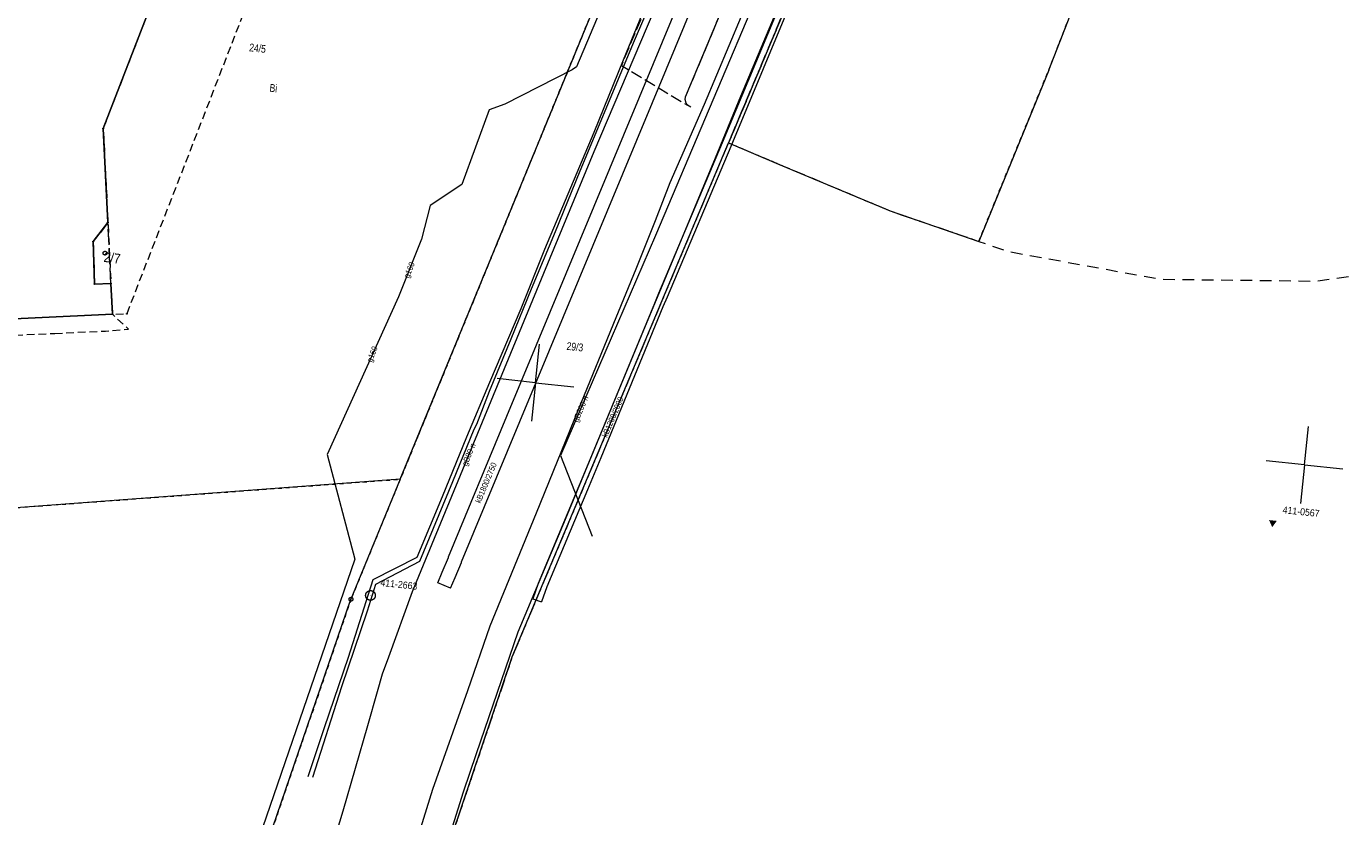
# Model space of a CAD drawing. Header units: millimetres. Extents: x -165388 to 921073, y -295343 to 494042.
# Tile 26 of 117: x 150638 to 321206, y -81673 to 20485. Entities that reach past the tile are written whole.
import ezdxf
from ezdxf.xclip import XClip

# ---------------------------------------------------------------- set-up
doc = ezdxf.new("R2010")
doc.units = ezdxf.units.MM
doc.header["$MEASUREMENT"] = 0
doc.header["$XCLIPFRAME"] = 0
for name, pattern in [('0.5_0.5', [1000, 500, -500]), ('1.0_0.5', [1500, 1000, -500]), ('1.5_0.5', [2000, 1500, -500]), ('1.5_1.0', [2500, 1500, -1000]), ('2.0_0.5', [2500, 2000, -500]), ('mz1.0_0.5', [1500, 1000, -500])]:
    doc.linetypes.add(name, pattern=pattern)
for name, color, linetype, lineweight, true_color in [('bg-woz-oz.6640.12006.2023.pge-1_rzut_5_0_Nr_pióra__5', 7, 'Continuous', 18, 0x1d1d1d), ('bg-woz-oz.6640.12006.2023.pge-1_rzut_5_210-oznaczenie konturu użytku gruntowego_Nr_pióra__3', 7, 'Continuous', 18, 0x959595), ('bg-woz-oz.6640.12006.2023.pge-1_rzut_5_218-kontur użytku gruntowego_Nr_pióra__3', 7, 'Continuous', 18, 0x959595), ('bg-woz-oz.6640.12006.2023.pge-1_rzut_5_przewód elektroenergetyczny (linia)_Nr_pióra__1', 7, 'Continuous', 18, 0x4c4c4c), ('bg-woz-oz.6640.12006.2023.pge-1_rzut_5_przewód gazowy (linia)_Nr_pióra__40', 7, 'Continuous', 18, 0xbcbcbc), ('bg-woz-oz.6640.12006.2023.pge-1_rzut_5_przewód kanalizacyjny (linia)-Atr1_Nr_pióra__34', 7, 'Continuous', 18, 0x4b4b4b), ('bg-woz-oz.6640.12006.2023.pge-1_rzut_5_przewód kanalizacyjny (linia)_Nr_pióra__34', 7, 'Continuous', 18, 0x4b4b4b)]:
    doc.layers.add(name, color=color, linetype=linetype, lineweight=lineweight, true_color=true_color)
for name, color, linetype in [('bg-woz-oz.6640.12006.2023.pge-1_rzut_5_121-Punkt osnowy szczegółowej', 7, 'Continuous'), ('bg-woz-oz.6640.12006.2023.pge-1_rzut_5_122-Punkt osnowy szczegółowej', 7, 'Continuous'), ('bg-woz-oz.6640.12006.2023.pge-1_rzut_5_203-punkt graniczny', 7, 'Continuous'), ('INW_GEO', 7, 'Continuous')]:
    doc.layers.add(name, color=color, linetype=linetype)
for name, color, linetype, lineweight in [('bg-woz-oz.6640.12006.2023.pge-1_rzut_5_121-Punkt osnowy szczegółowej-Atr103_Nr_pióra__7', 7, 'Continuous', 18), ('bg-woz-oz.6640.12006.2023.pge-1_rzut_5_121-Punkt osnowy szczegółowej_Nr_pióra__7', 7, 'Continuous', 18), ('bg-woz-oz.6640.12006.2023.pge-1_rzut_5_122-Punkt osnowy szczegółowej-Atr103_Nr_pióra__7', 7, 'Continuous', 18), ('bg-woz-oz.6640.12006.2023.pge-1_rzut_5_202-punkt graniczny_Nr_pióra__7', 7, 'Continuous', 18), ('bg-woz-oz.6640.12006.2023.pge-1_rzut_5_211-numer działki ewidencyjnej_Nr_pióra__7', 7, 'Continuous', 18), ('bg-woz-oz.6640.12006.2023.pge-1_rzut_5_216-obręb ewidencyjny_Nr_pióra__7', 7, 'Continuous', 18), ('bg-woz-oz.6640.12006.2023.pge-1_rzut_5_219-działka ewidencyjna_Nr_pióra__7', 7, 'Continuous', 18), ('bg-woz-oz.6640.12006.2023.pge-1_rzut_5_311-podpora_Nr_pióra__7', 7, 'Continuous', 18), ('bg-woz-oz.6640.12006.2023.pge-1_rzut_5_312-budynek ewidencyjny_Nr_pióra__7', 7, 'Continuous', 18), ('bg-woz-oz.6640.12006.2023.pge-1_rzut_5_320-blok - kondygnacja nadziemna_Nr_pióra__7', 7, 'Continuous', 18), ('bg-woz-oz.6640.12006.2023.pge-1_rzut_5__PKIG-01 RAMKA_Nr_pióra__7', 7, 'Continuous', 18), ('bg-woz-oz.6640.12006.2023.pge-1_rzut_5_blok - kondygnacja podziemna_Nr_pióra__7', 7, 'Continuous', 18), ('bg-woz-oz.6640.12006.2023.pge-1_rzut_5_blok - nawis-Atr25_Nr_pióra__7', 7, 'Continuous', 18), ('bg-woz-oz.6640.12006.2023.pge-1_rzut_5_blok - nawis_Nr_pióra__7', 7, 'Continuous', 18), ('bg-woz-oz.6640.12006.2023.pge-1_rzut_5_chodnik (powierzchnia)_Nr_pióra__7', 7, 'Continuous', 18), ('bg-woz-oz.6640.12006.2023.pge-1_rzut_5_jezdnia (powierzchnia)_Nr_pióra__7', 7, 'Continuous', 18), ('bg-woz-oz.6640.12006.2023.pge-1_rzut_5_krawężnik (linia)_Nr_pióra__7', 7, 'Continuous', 18), ('bg-woz-oz.6640.12006.2023.pge-1_rzut_5_przewód gazowy (linia)-Atr1_Nr_pióra__7', 7, 'Continuous', 18), ('bg-woz-oz.6640.12006.2023.pge-1_rzut_5_tor tramwajowy (linia)_Nr_pióra__7', 7, 'Continuous', 18)]:
    doc.layers.add(name, color=color, linetype=linetype, lineweight=lineweight)
doc.styles.add('GENERATED_STYLE_1', font='txt')

# ---------------------------------------------------------------- blocks, each defined once
blk = doc.blocks.new('Rysunek_2_5', base_point=(-8071116842, -4961354755))
at = {"layer": 'bg-woz-oz.6640.12006.2023.pge-1_rzut_5_121-Punkt osnowy szczegółowej', "linetype": 'Continuous', "lineweight": 0, "true_color": 0x000000}
blk.add_hatch(color=18, dxfattribs=at).paths.add_polyline_path([(195173, -53084, 1), (195083, -53075, 1)])
at = {"layer": 'bg-woz-oz.6640.12006.2023.pge-1_rzut_5_122-Punkt osnowy szczegółowej', "linetype": 'Continuous', "lineweight": 0, "true_color": 0x000000}
blk.add_hatch(color=18, dxfattribs=at).paths.add_polyline_path([(311310, -43338), (311715, -44252), (312304, -43444)])
at = {"layer": 'bg-woz-oz.6640.12006.2023.pge-1_rzut_5_203-punkt graniczny', "linetype": 'Continuous', "lineweight": 0, "true_color": 0x000000}
for points in [[(282862, 14815, 1), (282772, 14824, 1)], [(241468, 5409, 1), (241379, 5418, 1)], [(247946, 2685, 1), (247856, 2695, 1)], [(262383, -3383, 1), (262293, -3373, 1)], [(273830, -7311, 1), (273741, -7302, 1)], [(199020, -38068, 1), (198930, -38058, 1)], [(213511, -61037, 1), (213422, -61028, 1)]]:
    blk.add_hatch(color=18, dxfattribs=at).paths.add_polyline_path(points)
at = {"layer": 'bg-woz-oz.6640.12006.2023.pge-1_rzut_5_0_Nr_pióra__5', "linetype": 'Continuous'}
for centre in [(160575, 7283), (161188, -4861), (159286, -7323), (159462, -12833), (161564, -12735), (161760, -16739), (163627, -16677)]:
    blk.add_circle(centre, 45, dxfattribs=at)
at = {"layer": 'bg-woz-oz.6640.12006.2023.pge-1_rzut_5_121-Punkt osnowy szczegółowej_Nr_pióra__7', "linetype": 'Continuous'}
blk.add_circle((195128, -53079), 625, dxfattribs=at)
at = {"layer": 'bg-woz-oz.6640.12006.2023.pge-1_rzut_5_202-punkt graniczny_Nr_pióra__7', "linetype": 'Continuous'}
blk.add_circle((192601, -53574), 250, dxfattribs=at)
at = {"layer": 'bg-woz-oz.6640.12006.2023.pge-1_rzut_5_216-obręb ewidencyjny_Nr_pióra__7', "linetype": '1.5_1.0', "flags": 128}
blk.add_lwpolyline([(478132, 494042), (468408, 491320), (463558, 489324), (455785, 486131), (448273, 477289), (430306, 456149), (428510, 454027), (420737, 440577), (419834, 438431), (417784, 433551), (396982, 384091), (377757, 338375), (379393, 333453), (315776, 182205), (314924, 180164), (312041, 173322), (261484, 53112), (241424, 5414), (247901, 2690), (262338, -3378), (273786, -7306), (277549, -8604), (297279, -12200), (317356, -12444), (333270, -10242), (376016, -1353), (389727, 1497), (438417, 11611), (456015, 15272), (480464, 20354), (497620, 23922), (514971, 27529), (529607, 30571), (556370, 36140), (576312, 40274), (589684, 43060), (615140, 48355), (616220, 48582), (634889, 52471), (645165, 54611), (649813, 55573)], dxfattribs=at)
blk.add_lwpolyline([(-165388, 18032), (-76197, 25429), (-70556, 25892), (-65859, 17335), (-32576, -48795), (-33435, -58439), (-34507, -70352), (-34885, -73610), (-34847, -77778), (-34351, -149758), (-33864, -221063), (49111, -210760), (56098, -261047), (58810, -280656), (68525, -283293), (99614, -291733), (106153, -295298), (148135, -233498), (178386, -164974), (213467, -61033), (241424, 5414), (261484, 53112), (312041, 173322), (283313, 179106), (128376, 210363), (-61137, 251961), (-75011, 249833), (-79205, 244659), (-83860, 238931), (-91094, 216684), (-93827, 221320), (-108163, 179476), (-111618, 170865), (-131164, 116493), (-141166, 87643), (-161181, 30113)], close=True, dxfattribs=at)
at = {"layer": 'bg-woz-oz.6640.12006.2023.pge-1_rzut_5_218-kontur użytku gruntowego_Nr_pióra__3', "linetype": '0.5_0.5', "flags": 128}
for points in [[(282817, 14819), (302764, 65879)], [(261484, 53112), (241424, 5414)], [(241424, 5414), (261484, 53112)], [(198975, -38063), (224778, 24791)], [(224778, 24791), (198975, -38063)], [(273786, -7306), (282817, 14819)], [(213467, -61033), (241424, 5414)], [(241424, 5414), (247901, 2690)], [(247901, 2690), (262338, -3378)], [(262338, -3378), (273786, -7306)], [(138304, -42553), (198975, -38063)], [(198975, -38063), (192601, -53574)], [(192601, -53574), (166192, -130664)], [(178386, -164974), (213467, -61033)]]:
    blk.add_lwpolyline(points, dxfattribs=at)
at = {"layer": 'bg-woz-oz.6640.12006.2023.pge-1_rzut_5_219-działka ewidencyjna_Nr_pióra__7', "linetype": 'Continuous', "flags": 128}
for points in [[(282817, 14819), (302764, 65879)], [(261484, 53112), (241424, 5414)], [(198975, -38063), (224778, 24791)], [(282817, 14819), (273786, -7306)], [(213467, -61033), (241424, 5414)], [(241424, 5414), (247901, 2690)], [(247901, 2690), (262338, -3378)], [(262338, -3378), (273786, -7306)], [(198975, -38063), (138304, -42553)], [(198975, -38063), (192601, -53574)], [(166192, -130664), (192601, -53574)], [(178386, -164974), (213467, -61033)]]:
    blk.add_lwpolyline(points, dxfattribs=at)
at = {"layer": 'bg-woz-oz.6640.12006.2023.pge-1_rzut_5_311-podpora_Nr_pióra__7', "linetype": 'Continuous'}
blk.add_circle((160804, -8833), 250, dxfattribs=at)
at = {"layer": 'bg-woz-oz.6640.12006.2023.pge-1_rzut_5_312-budynek ewidencyjny_Nr_pióra__7', "linetype": 'Continuous', "flags": 128}
for points in [[(170208, 32221), (160575, 7283)], [(160575, 7283), (161188, -4861)], [(161188, -4861), (159286, -7323)], [(159286, -7323), (159462, -12833)], [(159462, -12833), (161564, -12735)], [(161564, -12735), (161760, -16739)], [(161760, -16739), (142655, -17644)]]:
    blk.add_lwpolyline(points, dxfattribs=at)
at = {"layer": 'bg-woz-oz.6640.12006.2023.pge-1_rzut_5_320-blok - kondygnacja nadziemna_Nr_pióra__7', "linetype": 'Continuous', "flags": 128}
blk.add_lwpolyline([(139813, 42257), (142418, -12520), (142655, -17644), (161760, -16739), (161564, -12735), (159462, -12833), (159286, -7323), (161188, -4861), (160575, 7283), (170208, 32221)], dxfattribs=at)
at = {"layer": 'bg-woz-oz.6640.12006.2023.pge-1_rzut_5__PKIG-01 RAMKA_Nr_pióra__7', "linetype": 'Continuous'}
for p, q in [((216460, -25580), (216991, -20608)), ((216460, -25580), (211488, -25049)), ((216460, -25580), (215929, -30552)), ((216460, -25580), (221432, -26111)), ((315894, -36203), (316425, -31232)), ((315894, -36203), (310922, -35672)), ((315894, -36203), (315363, -41175)), ((315894, -36203), (320866, -36734))]:
    blk.add_line(p, q, dxfattribs=at)
at = {"layer": 'bg-woz-oz.6640.12006.2023.pge-1_rzut_5_blok - kondygnacja podziemna_Nr_pióra__7', "linetype": '1.0_0.5', "flags": 128}
blk.add_lwpolyline([(194519, 60488), (194257, 60576), (188835, 46442), (188893, 46426), (186885, 41180), (175392, 45626), (170208, 32221), (160575, 7283), (161188, -4861), (161564, -12735), (161760, -16739), (163627, -16677), (180434, 26552), (190151, 26379), (192159, 26346), (193300, 26395), (195144, 26710), (196460, 27073), (197684, 27606), (199192, 28541), (200901, 29857), (202087, 31078), (202733, 32135), (203383, 33323), (203978, 34747), (204652, 34464), (205088, 56342), (204933, 56399)], close=True, dxfattribs=at)
at = {"layer": 'bg-woz-oz.6640.12006.2023.pge-1_rzut_5_blok - nawis_Nr_pióra__7', "linetype": '2.0_0.5', "flags": 128}
blk.add_lwpolyline([(161564, -12735), (161188, -4861), (159286, -7323), (159462, -12833)], close=True, dxfattribs=at)
at = {"layer": 'bg-woz-oz.6640.12006.2023.pge-1_rzut_5_chodnik (powierzchnia)_Nr_pióra__7', "linetype": 'mz1.0_0.5', "flags": 128}
blk.add_lwpolyline([(154296, -19200), (160865, -18896), (163848, -18652), (161760, -16739), (142655, -17644), (138147, -17857), (137920, -12734), (137741, -8481), (137701, -8476), (135838, 31981), (139813, 42257), (143076, 50678), (145745, 52132), (148874, 60145), (146961, 60872), (155243, 82575), (155975, 84247), (153869, 84492), (150090, 84514), (146573, 74561), (149590, 73344), (142919, 55984), (134648, 34582), (135058, 26462), (135156, 24370), (135735, 12089), (135844, 10006), (136481, -3328), (136547, -5446), (136772, -9644), (135787, -9639), (136295, -19942), (137231, -19941), (139201, -19850), (153215, -19245)], close=True, dxfattribs=at)
at = {"layer": 'bg-woz-oz.6640.12006.2023.pge-1_rzut_5_jezdnia (powierzchnia)_Nr_pióra__7', "linetype": '1.5_0.5', "flags": 128}
blk.add_lwpolyline([(273180, 124745), (273078, 124253), (272946, 123775), (272804, 123297), (272633, 122822), (272433, 122361), (263552, 101084), (257903, 87367), (250746, 70733), (244416, 55539), (227561, 15443), (236112, 10295), (235928, 10546), (235819, 11031), (235876, 11377), (242243, 26637), (243784, 30334), (252626, 51524), (266249, 83870), (271899, 97598), (288080, 135714), (279478, 138786), (279435, 138670), (279068, 138337), (278621, 138113), (278130, 138035), (277634, 138098), (277201, 138285), (276824, 138607), (276683, 138893), (276625, 139382), (276776, 139859), (285702, 160990), (285846, 161307), (285460, 161740), (285261, 161289), (276215, 139778), (272507, 130962), (272760, 130321), (272910, 129843), (273039, 129356), (273149, 128872), (273237, 128380), (273304, 127880), (273342, 127383), (273369, 126887), (273356, 126386), (273316, 125736), (273263, 125239)], close=True, dxfattribs=at)
at = {"layer": 'bg-woz-oz.6640.12006.2023.pge-1_rzut_5_krawężnik (linia)_Nr_pióra__7', "linetype": 'Continuous', "flags": 128}
blk.add_lwpolyline([(236526, 10030), (236112, 10295), (235928, 10546), (235819, 11031), (235876, 11377), (242243, 26637), (243784, 30334), (252626, 51524), (266249, 83870), (271899, 97598), (288080, 135714)], dxfattribs=at)
at = {"layer": 'bg-woz-oz.6640.12006.2023.pge-1_rzut_5_przewód elektroenergetyczny (linia)_Nr_pióra__1', "linetype": 'Continuous', "flags": 128}
for points in [[(187659, -76579), (191407, -64841), (194755, -55061), (195835, -51636), (201494, -48651), (205771, -38367), (208537, -31582), (208867, -30944), (210509, -26684), (213304, -19913), (215934, -13465), (219029, -6052), (222252, 1810), (226032, 10920), (229149, 18351), (232052, 25191)], [(261857, 102351), (256330, 89214), (251979, 78797), (249899, 73820), (250779, 71705), (248459, 66180), (245892, 59847), (241650, 49519), (237481, 39395), (231951, 26228), (227812, 16100), (223997, 6752), (220631, -1225), (217614, -8375), (214563, -16034), (210511, -25538), (207552, -32613), (204407, -40313), (201115, -48157), (195422, -51079), (192228, -61117), (189136, -70190), (187013, -76510)]]:
    blk.add_lwpolyline(points, dxfattribs=at)
at = {"layer": 'bg-woz-oz.6640.12006.2023.pge-1_rzut_5_przewód gazowy (linia)_Nr_pióra__40', "linetype": 'Continuous', "flags": 128}
for points in [[(375997, 335455), (371353, 324185), (367052, 313763), (361921, 301508), (352391, 278772), (344766, 260770), (342465, 255706), (322426, 207643), (307430, 171863), (290251, 130524), (270112, 83226), (252810, 42614), (231959, -6549), (219697, -35007), (223802, -45432)], [(240497, 100661), (244261, 100782), (254328, 100873), (265190, 100788), (250132, 65840), (236088, 32665), (224003, 4268), (218310, -9485), (200526, -52630), (197455, -61042), (196657, -63239), (195990, -65531), (194725, -69932), (191555, -80968), (181521, -114079), (180571, -117507), (177519, -126303), (175194, -134794), (169267, -156387), (160855, -184854), (159094, -190610), (152827, -193068), (150857, -193249)], [(230922, 98204), (228469, 98024), (229693, 80022), (240327, 75346), (240098, 74898), (239197, 72118), (235849, 63555), (240661, 61814), (241062, 60956), (221778, 15256), (221212, 14854), (212493, 10435), (210484, 9705), (206939, 57), (202847, -2664), (201709, -7008), (198739, -14475), (189534, -34842), (193123, -48410), (165011, -130136), (164384, -132523)]]:
    blk.add_lwpolyline(points, dxfattribs=at)
at = {"layer": 'bg-woz-oz.6640.12006.2023.pge-1_rzut_5_przewód kanalizacyjny (linia)_Nr_pióra__34', "linetype": 'Continuous'}
for p, q in [((205476, -52146), (203821, -51441)), ((216109, -53507), (217237, -53917))]:
    blk.add_line(p, q, dxfattribs=at)
at = {"layer": 'bg-woz-oz.6640.12006.2023.pge-1_rzut_5_przewód kanalizacyjny (linia)_Nr_pióra__34', "linetype": 'Continuous', "flags": 128}
for points in [[(300068, 146014), (294441, 132795), (292316, 127681), (290996, 124554), (286808, 114608), (285348, 111288), (282447, 104674), (277649, 93194), (276417, 90249), (275944, 89024), (267500, 69078), (260726, 53199), (257406, 45386), (249301, 26280), (248992, 25557), (240607, 5443), (232371, -14042), (231831, -15324), (223794, -34813), (222083, -38973), (216825, -51538), (216109, -53507)], [(301173, 145544), (295547, 132329), (293422, 127217), (292103, 124088), (287909, 114133), (286446, 110805), (283550, 104201), (278756, 92730), (277530, 89802), (277057, 88574), (268605, 68609), (261829, 52728), (258511, 44917), (250405, 25810), (250097, 25090), (241714, 4978), (233477, -14508), (232939, -15785), (224904, -35270), (223192, -39433), (217943, -51975), (217237, -53917)], [(203821, -51441), (204410, -50058), (205193, -48184), (205221, -48098), (212775, -29918), (231718, 15697), (250338, 60543), (250974, 62075), (252109, 64790), (255700, 73457), (260979, 86171), (262353, 89646), (264017, 93869), (264213, 94418)], [(205476, -52146), (206068, -50758), (206879, -48821), (206909, -48732), (214437, -30608), (233380, 15008), (252000, 59853), (252636, 61384), (253771, 64098), (257362, 72767), (262646, 85495), (264027, 88986), (265702, 93236), (265908, 93811)]]:
    blk.add_lwpolyline(points, dxfattribs=at)
at = {"layer": 'bg-woz-oz.6640.12006.2023.pge-1_rzut_5_tor tramwajowy (linia)_Nr_pióra__7', "linetype": 'Continuous', "flags": 128}
for points in [[(186194, -132842), (203194, -78118), (207693, -65374), (210589, -56994), (216573, -42407), (222012, -29059), (226894, -17151), (229466, -10868), (231973, -4629), (233870, 317), (238308, 10423), (244692, 25651), (247690, 32622), (252377, 44018), (256742, 54192), (263965, 71433), (268075, 81191), (272692, 91841), (282669, 116128), (293704, 142606), (308863, 178780), (321287, 207714), (323307, 212406), (417442, 437500)], [(189737, -133944), (207167, -78482), (208855, -73513), (214207, -57773), (220327, -43231), (230681, -18229), (233313, -11953), (239748, 3471), (243014, 11449), (251605, 31902), (256005, 42585), (260430, 53034), (267603, 69807), (271793, 79939), (276408, 90760), (286327, 114883), (297481, 141438), (312469, 177329), (324912, 207005), (326922, 211698), (417643, 427994)]]:
    blk.add_lwpolyline(points, dxfattribs=at)
at = {"layer": 'bg-woz-oz.6640.12006.2023.pge-1_rzut_5_121-Punkt osnowy szczegółowej-Atr103_Nr_pióra__7', "linetype": 'Continuous', "insert": (196381, -51856), "char_height": 900, "attachment_point": 7, "rotation": 353.90176, "style": 'GENERATED_STYLE_1'}
blk.add_mtext('\\A1;{\\W0.900000x;\\fArial|b0|i0|c238|p38;411-2663}', dxfattribs=at)
at = {"layer": 'bg-woz-oz.6640.12006.2023.pge-1_rzut_5_122-Punkt osnowy szczegółowej-Atr103_Nr_pióra__7', "linetype": 'Continuous', "insert": (313029, -42454), "char_height": 900, "attachment_point": 7, "rotation": 353.90176, "style": 'GENERATED_STYLE_1'}
blk.add_mtext('\\A1;{\\W0.900000x;\\fArial|b0|i0|c238|p38;411-0567}', dxfattribs=at)
at = {"layer": 'bg-woz-oz.6640.12006.2023.pge-1_rzut_5_210-oznaczenie konturu użytku gruntowego_Nr_pióra__3', "linetype": 'Continuous', "insert": (182038, 12059), "char_height": 1000, "attachment_point": 7, "rotation": 353.90176, "style": 'GENERATED_STYLE_1'}
blk.add_mtext('\\A1;{\\W0.790000x;\\fArial|b0|i0|c238|p38;Bi}', dxfattribs=at)
at = {"layer": 'bg-woz-oz.6640.12006.2023.pge-1_rzut_5_211-numer działki ewidencyjnej_Nr_pióra__7', "linetype": 'Continuous', "char_height": 1000, "attachment_point": 7, "rotation": 353.90176, "style": 'GENERATED_STYLE_1'}
for s, insert in [('\\A1;{\\W0.790000x;\\fArial|b0|i0|c238|p38;24/5}', (179405, 17265)), ('\\A1;{\\W0.790000x;\\fArial|b0|i0|c238|p38;29/3}', (220436, -21333))]:
    blk.add_mtext(s, dxfattribs=dict(at, insert=insert))
at = {"layer": 'bg-woz-oz.6640.12006.2023.pge-1_rzut_5_blok - nawis-Atr25_Nr_pióra__7', "linetype": 'Continuous', "insert": (160572, -9975), "char_height": 1250, "attachment_point": 7, "rotation": 353.90176, "style": 'GENERATED_STYLE_1'}
blk.add_mtext('\\A1;{\\W0.900000x;\\fArial|b0|i0|c238|p38;2/7}', dxfattribs=at)
at = {"layer": 'bg-woz-oz.6640.12006.2023.pge-1_rzut_5_przewód gazowy (linia)-Atr1_Nr_pióra__7', "linetype": 'Continuous', "char_height": 750, "attachment_point": 4, "style": 'GENERATED_STYLE_1'}
for s, insert, rotation in [('\\A1;{\\W0.900000x;\\fArial|b0|i0|c238|p38;g160}', (199855, -12030), 68.30876), ('\\A1;{\\W0.900000x;\\fArial|b0|i0|c238|p38;g160}', (195052, -22911), 68.30876), ('\\A1;{\\W0.900000x;\\fArial|b0|i0|c238|p38;gB200-n}', (221710, -30650), 67.03776), ('\\A1;{\\W0.900000x;\\fArial|b0|i0|c238|p38;gB80-n}', (207356, -36306), 67.59776)]:
    blk.add_mtext(s, dxfattribs=dict(at, insert=insert, rotation=rotation))
at = {"layer": 'bg-woz-oz.6640.12006.2023.pge-1_rzut_5_przewód kanalizacyjny (linia)-Atr1_Nr_pióra__34', "linetype": 'Continuous', "char_height": 750, "attachment_point": 4, "style": 'GENERATED_STYLE_1'}
for s, insert, rotation in [('\\A1;{\\W0.900000x;\\fArial|b0|i0|c238|p38;kB1200/2000}', (225362, -32592), 66.99676), ('\\A1;{\\W0.900000x;\\fArial|b0|i0|c238|p38;kB1800/2750}', (208998, -41078), 67.44476)]:
    blk.add_mtext(s, dxfattribs=dict(at, insert=insert, rotation=rotation))

msp = doc.modelspace()

# ---------------------------------------------------------------- block references
at = {"layer": 'INW_GEO', "color": 151, "linetype": 'Continuous', "lineweight": 13, "true_color": 0x80c2ff}
ref = msp.add_blockref('Rysunek_2_5', (-8071116841.926, -4961354754.727), dxfattribs=at)
XClip(ref).set_block_clipping_path([(-195425.9394250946, -263123.0086484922), (606609.6817159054, -348810.9449165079), (694192.2923495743, 470958.7517303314), (-107843.3287914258, 556646.6879983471)])

doc.saveas('drawing.dxf')
